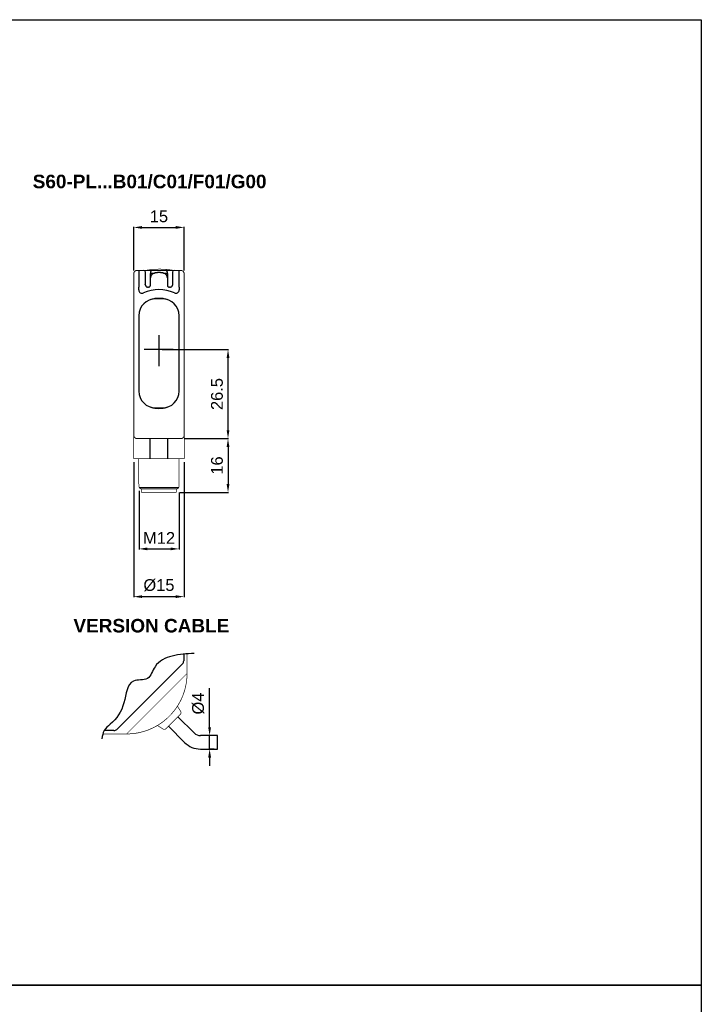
# Model space of a CAD drawing. Extents: x 1809 to 2609, y 921 to 1495.
# Tile 8 of 8: x 2406 to 2609, y 1202 to 1495. Entities that reach past the tile are written whole.
import ezdxf

# ---------------------------------------------------------------- set-up
doc = ezdxf.new("R2010")
doc.units = 0
doc.header["$MEASUREMENT"] = 0
for name, pattern in [('HIDDENNEW00', [4.5, 3, -1.5]), ('PHANTOM', [29.5, 19, -1.5, 3, -1.5, 3, -1.5]), ('TRATTEGGIATA2', [0.375, 0.25, -0.125])]:
    doc.linetypes.add(name, pattern=pattern)
doc.layers.get('0').update_dxf_attribs({"linetype": 'CONTINUOUS'})
doc.layers.get('DEFPOINTS').update_dxf_attribs({"linetype": 'CONTINUOUS'})
for name, color, linetype in [('ASSI', 2, 'PHANTOM'), ('DISEGNO', 3, 'HIDDENNEW00'), ('TRATTEGGIO', 7, 'TRATTEGGIATA2')]:
    doc.layers.add(name, color=color, linetype=linetype)
doc.styles.add('QUOTE', font='ARIAL.TTF', dxfattribs={"height": 3.5})
doc.dimstyles.new('QUOTE', dxfattribs={"dimscale": 0, "dimtxt": 2.5, "dimasz": 2.5, "dimexe": 0.18, "dimexo": 1, "dimgap": 1.5, "dimtad": 1, "dimdec": 1, "dimzin": 0, "dimdsep": 46, "dimtxsty": 'QUOTE', "dimcen": 0.09, "dimadec": 0, "dimazin": 0, "dimtm": -0.1, "dimtfac": 0.5, "dimtdec": 1, "dimtmove": 0, "dimatfit": 0, "dimfxl": 0, "dimtolj": 2, "dimtzin": 0, "dimarcsym": 0})

# ---------------------------------------------------------------- blocks, each defined once
blk = doc.blocks.new('*D38')
at = {"layer": 'DEFPOINTS', "color": 0, "linetype": 'ByBlock'}
for p in [(2439.84, 1364.16), (2454.84, 1364.16), (2454.84, 1323.17)]:
    blk.add_point(p, dxfattribs=at)
at = {"layer": 'TRATTEGGIO', "color": 0, "linetype": 'ByBlock', "lineweight": -2}
for p, q in [((2439.84, 1363.16), (2439.84, 1322.99)), ((2454.84, 1363.16), (2454.84, 1322.99)), ((2442.34, 1323.17), (2452.34, 1323.17))]:
    blk.add_line(p, q, dxfattribs=at)
at = {"layer": 'TRATTEGGIO', "color": 0, "linetype": 'ByBlock'}
for points in [[(2442.34, 1323.59), (2442.34, 1322.76), (2439.84, 1323.17)], [(2452.34, 1323.59), (2452.34, 1322.76), (2454.84, 1323.17)]]:
    blk.add_solid(points, dxfattribs=at)
at = {"layer": 'TRATTEGGIO', "color": 0, "linetype": 'ByBlock', "insert": (2447.34, 1326.56), "char_height": 3.5, "attachment_point": 5, "style": 'QUOTE'}
blk.add_mtext('\\A2;%%c15', dxfattribs=at)
blk = doc.blocks.new('*D39')
at = {"layer": 'DEFPOINTS', "color": 0, "linetype": 'ByBlock'}
for p in [(2462.4, 1281.85), (2464.71, 1281.85), (2464.71, 1277.85)]:
    blk.add_point(p, dxfattribs=at)
at = {"layer": 'TRATTEGGIO', "color": 0, "linetype": 'ByBlock', "lineweight": -2}
for p, q in [((2462.4, 1284.35), (2462.4, 1295.94)), ((2463.71, 1281.85), (2462.22, 1281.85)), ((2462.4, 1277.85), (2462.4, 1281.85)), ((2463.71, 1277.85), (2462.22, 1277.85)), ((2462.4, 1275.35), (2462.4, 1272.85))]:
    blk.add_line(p, q, dxfattribs=at)
at = {"layer": 'TRATTEGGIO', "color": 0, "linetype": 'ByBlock'}
for points in [[(2461.98, 1284.35), (2462.82, 1284.35), (2462.4, 1281.85)], [(2461.98, 1275.35), (2462.82, 1275.35), (2462.4, 1277.85)]]:
    blk.add_solid(points, dxfattribs=at)
at = {"layer": 'TRATTEGGIO', "color": 0, "linetype": 'ByBlock', "insert": (2459.02, 1291.4), "char_height": 3.5, "attachment_point": 5, "rotation": 90, "style": 'QUOTE'}
blk.add_mtext('\\A2;%%c4', dxfattribs=at)
blk = doc.blocks.new('*D40')
at = {"layer": 'DEFPOINTS', "color": 0, "linetype": 'ByBlock'}
for p in [(2447.34, 1396.66), (2467.87, 1396.66), (2454.84, 1370.16)]:
    blk.add_point(p, dxfattribs=at)
at = {"layer": 'TRATTEGGIO', "color": 0, "linetype": 'ByBlock', "lineweight": -2}
for p, q in [((2448.34, 1396.66), (2468.05, 1396.66)), ((2467.87, 1372.66), (2467.87, 1394.16)), ((2455.84, 1370.16), (2468.05, 1370.16))]:
    blk.add_line(p, q, dxfattribs=at)
at = {"layer": 'TRATTEGGIO', "color": 0, "linetype": 'ByBlock'}
for points in [[(2467.46, 1394.16), (2468.29, 1394.16), (2467.87, 1396.66)], [(2467.46, 1372.66), (2468.29, 1372.66), (2467.87, 1370.16)]]:
    blk.add_solid(points, dxfattribs=at)
at = {"layer": 'TRATTEGGIO', "color": 0, "linetype": 'ByBlock', "insert": (2464.59, 1383.41), "char_height": 3.5, "attachment_point": 5, "rotation": 90, "style": 'QUOTE'}
blk.add_mtext('\\A2;26.5', dxfattribs=at)
blk = doc.blocks.new('*D41')
at = {"layer": 'DEFPOINTS', "color": 0, "linetype": 'ByBlock'}
for p in [(2453.84, 1370.16), (2452.54, 1354.16), (2467.87, 1354.16)]:
    blk.add_point(p, dxfattribs=at)
at = {"layer": 'TRATTEGGIO', "color": 0, "linetype": 'ByBlock', "lineweight": -2}
for p, q in [((2454.84, 1370.16), (2468.05, 1370.16)), ((2467.87, 1367.66), (2467.87, 1356.66)), ((2453.54, 1354.16), (2468.05, 1354.16))]:
    blk.add_line(p, q, dxfattribs=at)
at = {"layer": 'TRATTEGGIO', "color": 0, "linetype": 'ByBlock'}
for points in [[(2467.46, 1367.66), (2468.29, 1367.66), (2467.87, 1370.16)], [(2467.46, 1356.66), (2468.29, 1356.66), (2467.87, 1354.16)]]:
    blk.add_solid(points, dxfattribs=at)
at = {"layer": 'TRATTEGGIO', "color": 0, "linetype": 'ByBlock', "insert": (2464.59, 1362.16), "char_height": 3.5, "attachment_point": 5, "rotation": 90, "style": 'QUOTE'}
blk.add_mtext('\\A2;16', dxfattribs=at)
blk = doc.blocks.new('*D42')
at = {"layer": 'DEFPOINTS', "color": 0, "linetype": 'ByBlock'}
for p in [(2441.42, 1355.66), (2453.34, 1355.16), (2453.34, 1337.37)]:
    blk.add_point(p, dxfattribs=at)
at = {"layer": 'TRATTEGGIO', "color": 0, "linetype": 'ByBlock', "lineweight": -2}
for p, q in [((2441.42, 1354.66), (2441.42, 1337.19)), ((2453.34, 1354.16), (2453.34, 1337.19)), ((2443.92, 1337.37), (2450.84, 1337.37))]:
    blk.add_line(p, q, dxfattribs=at)
at = {"layer": 'TRATTEGGIO', "color": 0, "linetype": 'ByBlock'}
for points in [[(2443.92, 1337.79), (2443.92, 1336.96), (2441.42, 1337.37)], [(2450.84, 1337.79), (2450.84, 1336.96), (2453.34, 1337.37)]]:
    blk.add_solid(points, dxfattribs=at)
at = {"layer": 'TRATTEGGIO', "color": 0, "linetype": 'ByBlock', "insert": (2447.38, 1340.63), "char_height": 3.5, "attachment_point": 5, "style": 'QUOTE'}
blk.add_mtext('\\A2;M12', dxfattribs=at)
blk = doc.blocks.new('*D43')
at = {"layer": 'DEFPOINTS', "color": 0, "linetype": 'ByBlock'}
for p in [(2454.84, 1432.95), (2439.84, 1419.16), (2454.84, 1419.16)]:
    blk.add_point(p, dxfattribs=at)
at = {"layer": 'TRATTEGGIO', "color": 0, "linetype": 'ByBlock', "lineweight": -2}
for p, q in [((2439.84, 1420.16), (2439.84, 1433.13)), ((2442.34, 1432.95), (2452.34, 1432.95)), ((2454.84, 1420.16), (2454.84, 1433.13))]:
    blk.add_line(p, q, dxfattribs=at)
at = {"layer": 'TRATTEGGIO', "color": 0, "linetype": 'ByBlock'}
for points in [[(2442.34, 1433.36), (2442.34, 1432.53), (2439.84, 1432.95)], [(2452.34, 1433.36), (2452.34, 1432.53), (2454.84, 1432.95)]]:
    blk.add_solid(points, dxfattribs=at)
at = {"layer": 'TRATTEGGIO', "color": 0, "linetype": 'ByBlock', "insert": (2447.34, 1436.23), "char_height": 3.5, "attachment_point": 5, "style": 'QUOTE'}
blk.add_mtext('\\A2;15', dxfattribs=at)

msp = doc.modelspace()

# ---------------------------------------------------------------- linework, layer by layer
at = {"color": 7, "linetype": 'Continuous'}
for p, q in [((2441.34, 1420.16), (2441.34, 1415.16)), ((2453.34, 1415.16), (2453.34, 1420.16)), ((2443.34, 1415.84), (2443.34, 1419.66)), ((2444.84, 1419.66), (2444.84, 1419.26)), ((2444.84, 1417.95), (2444.84, 1419.26)), ((2444.84, 1415.76), (2444.84, 1417.95)), ((2444.94, 1419.36), (2446.02, 1419.36)), ((2448.66, 1419.36), (2449.74, 1419.36)), ((2449.84, 1419.26), (2449.84, 1419.66)), ((2449.84, 1419.26), (2449.84, 1417.95)), ((2449.84, 1417.95), (2449.84, 1415.76)), ((2451.34, 1419.66), (2451.34, 1415.84)), ((2441.34, 1414.37), (2441.34, 1415.16)), ((2443.34, 1415.76), (2443.34, 1415.84)), ((2444.24, 1415.16), (2443.94, 1415.16)), ((2450.74, 1415.16), (2450.44, 1415.16)), ((2451.34, 1415.84), (2451.34, 1415.76)), ((2453.34, 1415.16), (2453.34, 1414.37)), ((2441.34, 1384.3), (2441.34, 1384.3)), ((2453.34, 1384.3), (2453.34, 1384.3)), ((2444.65, 1370.16), (2444.65, 1364.16)), ((2450.03, 1364.16), (2450.03, 1370.16)), ((2441.34, 1356.66), (2441.41, 1356.66)), ((2441.42, 1355.66), (2453.26, 1355.66)), ((2453.27, 1356.66), (2453.34, 1356.66))]:
    msp.add_line(p, q, dxfattribs=at)
for points, const_width in [([(2440.84, 1420.16, 0.414214), (2439.84, 1419.16)], 0.3), ([(2447.54, 1420.55, 0.046496), (2443.29, 1420.16)], 0.2), ([(2451.79, 1420.16, 0.046496), (2447.54, 1420.55)], 0.2), ([(2454.84, 1419.16, 0.414214), (2453.84, 1420.16)], 0.3), ([(2439.84, 1371.16, 0.414215), (2440.84, 1370.16)], 0.3), ([(2453.84, 1370.16, 0.414215), (2454.84, 1371.16)], 0.3), ([(2441.41, 1356.66), (2441.41, 1356.65, -0.138879), (2441.41, 1356.65, -0.083297), (2441.41, 1356.65, -0.04433), (2441.41, 1356.65, -0.02652), (2441.41, 1356.64, -0.017006), (2441.42, 1356.64, -0.011714), (2441.42, 1356.63, -0.009949), (2441.42, 1356.63, -0.009491), (2441.42, 1356.62, -0.005908), (2441.42, 1356.61, -0.001615), (2441.42, 1356.6, -0.007358), (2441.42, 1356.59, -0.011139), (2441.42, 1356.58, -0.004795), (2441.42, 1356.56, -0.002336)], 0.2), ([(2441.42, 1355.66), (2441.45, 1355.63, 0.000017), (2441.48, 1355.6, 0.000016), (2441.51, 1355.57, 0.000017), (2441.54, 1355.54, 0.000021), (2441.57, 1355.51, 0.000016), (2441.6, 1355.48, 0.000006), (2441.63, 1355.45, 0.000023), (2441.66, 1355.42, 0.00004), (2441.71, 1355.37, 0.00002), (2441.78, 1355.31, 0.000011)], 0.2), ([(2452.9, 1355.31), (2452.93, 1355.33, 0.00002), (2452.96, 1355.36, 0.000018), (2452.99, 1355.39, 0.00002), (2453.02, 1355.42, 0.000023), (2453.05, 1355.45, 0.000017), (2453.08, 1355.48, 0.000006), (2453.1, 1355.5, 0.000024), (2453.13, 1355.54, 0.000041), (2453.19, 1355.59, 0.00002), (2453.26, 1355.66, 0.00001)], 0.2), ([(2453.26, 1356.56), (2453.26, 1356.57, -0.004033), (2453.26, 1356.58, -0.004376), (2453.26, 1356.58, -0.00458), (2453.26, 1356.59, -0.004683), (2453.26, 1356.6, -0.004828), (2453.26, 1356.61, -0.004882), (2453.26, 1356.62, -0.005859), (2453.26, 1356.63, -0.008034), (2453.26, 1356.63, -0.00757), (2453.26, 1356.64, -0.002899), (2453.26, 1356.64, -0.013586), (2453.27, 1356.65, -0.045746), (2453.27, 1356.65, -0.049491), (2453.27, 1356.66, -0.039669)], 0.2)]:
    msp.add_lwpolyline(points, format="xyb", dxfattribs=dict(at, const_width=const_width))
for points, const_width in [([(2440.84, 1420.16), (2441.34, 1420.16)], 0.3), ([(2441.34, 1420.16), (2442.84, 1420.16)], 0.3), ([(2442.84, 1420.16), (2445.34, 1420.16)], 0.3), ([(2445.34, 1420.16), (2447.34, 1420.16)], 0.3), ([(2447.34, 1420.16), (2449.34, 1420.16)], 0.3), ([(2449.34, 1420.16), (2451.84, 1420.16)], 0.3), ([(2451.84, 1420.16), (2453.34, 1420.16)], 0.3), ([(2453.34, 1420.16), (2453.84, 1420.16)], 0.3), ([(2439.84, 1415.16), (2439.84, 1419.16)], 0.3), ([(2454.84, 1419.16), (2454.84, 1415.16)], 0.3), ([(2439.84, 1374.16), (2439.84, 1415.16)], 0.3), ([(2454.84, 1415.16), (2454.84, 1374.16)], 0.3), ([(2439.84, 1371.16), (2439.84, 1374.16)], 0.3), ([(2454.84, 1374.16), (2454.84, 1371.16)], 0.3), ([(2439.84, 1371.16), (2439.84, 1364.16)], 0.2), ([(2453.84, 1370.16), (2440.84, 1370.16)], 0.3), ([(2454.84, 1364.16), (2454.84, 1371.16)], 0.2), ([(2444.65, 1364.16), (2439.84, 1364.16)], 0.2), ([(2441.34, 1364.16), (2441.34, 1356.66)], 0.2), ([(2450.03, 1364.16), (2444.65, 1364.16)], 0.2), ([(2454.84, 1364.16), (2450.03, 1364.16)], 0.2), ([(2453.34, 1356.66), (2453.34, 1364.16)], 0.2), ([(2441.42, 1356.56), (2441.42, 1355.66)], 0.2), ([(2441.78, 1355.31), (2441.96, 1355.16)], 0.2), ([(2452.72, 1355.16), (2452.9, 1355.31)], 0.2), ([(2453.26, 1355.66), (2453.26, 1356.56)], 0.2), ([(2452.72, 1355.16), (2441.96, 1355.16)], 0.2), ([(2442.14, 1355.16), (2442.14, 1354.16)], 0.2), ([(2447.34, 1354.16), (2442.14, 1354.16)], 0.2), ([(2452.54, 1354.16), (2447.34, 1354.16)], 0.2), ([(2452.54, 1354.16), (2452.54, 1355.16)], 0.2)]:
    msp.add_lwpolyline(points, dxfattribs=dict(at, const_width=const_width))
for points in [[(2445.34, 1420.16), (2445.31, 1420.15, 0.016283), (2445.28, 1420.15, 0.015331), (2445.25, 1420.15, 0.015037), (2445.22, 1420.14, 0.015814), (2445.19, 1420.13, 0.016169), (2445.16, 1420.12, 0.016375), (2445.12, 1420.11, 0.016511), (2445.09, 1420.09, 0.016804), (2445.07, 1420.07, 0.016901), (2445.04, 1420.05, 0.016967), (2445.01, 1420.03, 0.017131), (2444.99, 1420.01, 0.017449), (2444.96, 1419.98, 0.017076), (2444.94, 1419.96, 0.016147), (2444.92, 1419.93, 0.017354), (2444.9, 1419.9, 0.019903), (2444.89, 1419.87, 0.015788), (2444.87, 1419.84, 0.007154), (2444.86, 1419.81, 0.020431), (2444.85, 1419.78, 0.034038), (2444.85, 1419.72, 0.017612), (2444.84, 1419.66, 0.009709)], [(2449.84, 1419.66), (2449.84, 1419.69, 0.016284), (2449.84, 1419.72, 0.015331), (2449.83, 1419.75, 0.015037), (2449.82, 1419.78, 0.015814), (2449.82, 1419.81, 0.016169), (2449.8, 1419.84, 0.016375), (2449.79, 1419.87, 0.01651), (2449.78, 1419.9, 0.016804), (2449.76, 1419.93, 0.0169), (2449.74, 1419.96, 0.016966), (2449.72, 1419.98, 0.017131), (2449.69, 1420.01, 0.017449), (2449.67, 1420.03, 0.017076), (2449.64, 1420.05, 0.016147), (2449.61, 1420.07, 0.017354), (2449.58, 1420.09, 0.019902), (2449.55, 1420.11, 0.015787), (2449.52, 1420.12, 0.007154), (2449.5, 1420.13, 0.02043), (2449.46, 1420.14, 0.034036), (2449.41, 1420.15, 0.017611), (2449.34, 1420.16, 0.009708)], [(2447.34, 1419.52), (2447.2, 1419.51, 0.004494), (2447.06, 1419.51, 0.004169), (2446.93, 1419.5, 0.00459), (2446.79, 1419.49, 0.005869), (2446.66, 1419.48, 0.006835), (2446.53, 1419.46, 0.007717), (2446.4, 1419.44, 0.00828), (2446.27, 1419.42, 0.008681), (2446.14, 1419.39, 0.00921), (2446.02, 1419.35, 0.009923), (2445.9, 1419.32, 0.010712), (2445.78, 1419.27, 0.01167), (2445.67, 1419.23, 0.01267), (2445.56, 1419.17, 0.0138), (2445.46, 1419.12, 0.015259), (2445.37, 1419.06, 0.017163), (2445.28, 1418.99, 0.018266), (2445.2, 1418.92, 0.018689), (2445.13, 1418.84, 0.022282), (2445.06, 1418.76, 0.028262), (2445.01, 1418.67, 0.022799), (2444.96, 1418.58, 0.010177), (2444.92, 1418.5, 0.028385), (2444.89, 1418.38, 0.042121), (2444.86, 1418.2, 0.019356), (2444.84, 1417.95, 0.010172)], [(2449.84, 1417.95), (2449.84, 1418.07, 0.015313), (2449.83, 1418.18, 0.015174), (2449.81, 1418.28, 0.017073), (2449.79, 1418.38, 0.021084), (2449.76, 1418.48, 0.022444), (2449.72, 1418.58, 0.021798), (2449.67, 1418.67, 0.021685), (2449.61, 1418.76, 0.021862), (2449.55, 1418.84, 0.021804), (2449.48, 1418.92, 0.021666), (2449.4, 1418.99, 0.020792), (2449.31, 1419.06, 0.019208), (2449.22, 1419.12, 0.017553), (2449.12, 1419.18, 0.015779), (2449.01, 1419.23, 0.014385), (2448.9, 1419.27, 0.013181), (2448.78, 1419.32, 0.011733), (2448.66, 1419.35, 0.010133), (2448.54, 1419.39, 0.009984), (2448.41, 1419.42, 0.010452), (2448.28, 1419.44, 0.007668), (2448.15, 1419.46, 0.003298), (2448.04, 1419.48, 0.009081), (2447.88, 1419.49, 0.013762), (2447.65, 1419.51, 0.006611), (2447.34, 1419.52, 0.003565)], [(2443.34, 1415.84), (2443.34, 1415.84, 0.025992), (2443.34, 1415.85, 0.025429), (2443.33, 1415.85, 0.022139), (2443.33, 1415.86, 0.016855), (2443.32, 1415.87, 0.013018), (2443.32, 1415.87, 0.010125), (2443.31, 1415.88, 0.007716), (2443.31, 1415.89, 0.004755), (2443.3, 1415.9, 0.003329), (2443.3, 1415.9, 0.004037), (2443.29, 1415.91, -0.001125), (2443.28, 1415.92, -0.009386), (2443.27, 1415.93, -0.005101), (2443.26, 1415.95, -0.002292)], [(2451.42, 1415.95), (2451.41, 1415.94, -0.006295), (2451.41, 1415.93, -0.007116), (2451.4, 1415.92, -0.006149), (2451.39, 1415.92, -0.00333), (2451.39, 1415.91, -0.001616), (2451.38, 1415.9, -0.000514), (2451.37, 1415.9, 0.001992), (2451.37, 1415.89, 0.006558), (2451.36, 1415.88, 0.005448), (2451.36, 1415.88, -0.001525), (2451.35, 1415.87, 0.014738), (2451.35, 1415.86, 0.041204), (2451.34, 1415.85, 0.024238), (2451.34, 1415.84, 0.012938)]]:
    msp.add_lwpolyline(points, format="xyb", dxfattribs=at)
for centre, radius, start, end in [((2442.84, 1419.66), 0.5, 0, 90), ((2451.84, 1419.66), 0.5, 90, 180), ((2444.94, 1419.26), 0.1, 90, 180), ((2449.74, 1419.26), 0.1, 0, 90), ((2442.34, 1414.37), 1, 180, 294.4073), ((2447.34, 1403.36), 11.1, 65.5927, 114.4073), ((2443.94, 1415.76), 0.6, 180, 238.9957), ((2443.94, 1415.76), 0.6, 238.9957, 270), ((2444.24, 1415.76), 0.6, 270, 301.0051), ((2444.24, 1415.76), 0.6, 301.0051, 0), ((2450.44, 1415.76), 0.6, 180, 238.9949), ((2450.44, 1415.76), 0.6, 238.9949, 270), ((2450.74, 1415.76), 0.6, 270, 301.0043), ((2450.74, 1415.76), 0.6, 301.0043, 0), ((2452.34, 1414.37), 1, 245.5927, 0)]:
    msp.add_arc(centre, radius, start, end, dxfattribs=at)
at = {"layer": 'ASSI', "color": 7, "linetype": 'Continuous'}
for p, q in [((2447.34, 1400.92), (2447.34, 1391.71)), ((2451.6, 1396.66), (2442.99, 1396.66))]:
    msp.add_line(p, q, dxfattribs=at)
at = {"layer": 'DISEGNO', "color": 7, "linetype": 'Continuous'}
for p, q in [((2448.34, 1411.71), (2446.34, 1411.71)), ((2441.34, 1406.71), (2441.34, 1384.3)), ((2453.34, 1384.3), (2453.34, 1406.71)), ((2441.34, 1384.3), (2441.34, 1384.3)), ((2453.34, 1384.3), (2453.34, 1384.3)), ((2446.34, 1379.3), (2448.34, 1379.3)), ((2454.7, 1306.09), (2454.7, 1304.08)), ((2454.35, 1303.23), (2434.81, 1283.69)), ((2457.8, 1282.65), (2452.99, 1287.45)), ((2433.96, 1283.34), (2431.04, 1283.34)), ((2431.04, 1283.34), (2431.04, 1283.34)), ((2434.81, 1283.69), (2434.81, 1283.69)), ((2450.16, 1284.63), (2454.97, 1279.82)), ((2464.71, 1281.85), (2459.71, 1281.85)), ((2464.71, 1279.85), (2464.71, 1281.85)), ((2464.71, 1277.85), (2464.71, 1279.85)), ((2459.71, 1277.85), (2464.71, 1277.85))]:
    msp.add_line(p, q, dxfattribs=at)
at = {"layer": 'DISEGNO', "color": 7, "linetype": 'Continuous', "const_width": 0.2}
for points in [[(2455.7, 1306.17), (2455.7, 1300.34)], [(2454.67, 1299.31), (2455.7, 1300.34)], [(2454.67, 1299.31), (2438.73, 1283.37)], [(2453.66, 1288.12), (2449.5, 1283.96)], [(2453.77, 1289.12), (2452.83, 1290.59)], [(2437.7, 1282.34), (2430.65, 1282.34)], [(2437.7, 1282.34), (2438.73, 1283.37)], [(2446.9, 1284.87), (2448.5, 1283.85)]]:
    msp.add_lwpolyline(points, dxfattribs=at)
for points in [[(2437.7, 1282.34, 0.414214), (2455.7, 1300.34)], [(2453.66, 1288.12, 0.351665), (2453.77, 1289.12)], [(2448.5, 1283.85), (2448.54, 1283.83, 0.014027), (2448.57, 1283.81, 0.013419), (2448.61, 1283.79, 0.013222), (2448.65, 1283.77, 0.013726), (2448.7, 1283.76, 0.013959), (2448.74, 1283.75, 0.014082), (2448.79, 1283.74, 0.014168), (2448.83, 1283.73, 0.014358), (2448.88, 1283.73, 0.01441), (2448.92, 1283.72, 0.014426), (2448.97, 1283.73, 0.01456), (2449.02, 1283.73, 0.014835), (2449.06, 1283.74, 0.014493), (2449.11, 1283.74, 0.013666), (2449.15, 1283.76, 0.014782), (2449.2, 1283.77, 0.01712), (2449.24, 1283.79, 0.013437), (2449.28, 1283.81, 0.005744), (2449.32, 1283.82, 0.017767), (2449.36, 1283.85, 0.029877), (2449.42, 1283.9, 0.015237), (2449.5, 1283.96, 0.00831)]]:
    msp.add_lwpolyline(points, format="xyb", dxfattribs=at)
at = {"layer": 'DISEGNO', "color": 7, "linetype": 'Continuous'}
for centre, radius, start, end in [((2446.34, 1406.71), 5, 90, 180), ((2447.34, 1403.36), 8.5, 73.3985, 106.6015), ((2448.34, 1406.71), 5, 0, 90), ((2446.34, 1384.3), 5, 180, 270), ((2448.34, 1384.3), 5, 270, 0), ((2447.34, 1387.66), 8.5, 253.3985, 286.6015), ((2453.5, 1304.08), 1.2, 315, 0), ((2433.96, 1284.54), 1.2, 270, 314.9978), ((2459.71, 1284.56), 2.71, 225, 270), ((2459.71, 1284.56), 6.71, 225, 270)]:
    msp.add_arc(centre, radius, start, end, dxfattribs=at)
at = {"layer": 'TRATTEGGIO', "color": 0, "linetype": 'ByBlock'}
for points in [[(2208.55, 1494.71), (2608.55, 1494.71), (2608.55, 1207.71), (2208.55, 1207.71)], [(2208.55, 1207.71), (2608.55, 1207.71), (2608.55, 920.71), (2208.55, 920.71)]]:
    msp.add_lwpolyline(points, close=True, dxfattribs=at)
msp.add_spline([(2457.8, 1306.3), (2451.26, 1305.51), (2446.18, 1302.35), (2443.93, 1298.86), (2439.76, 1298.07), (2436.94, 1291.65), (2432.88, 1285.22), (2431.04, 1283.34), (2430.4, 1280.94)], degree=3, dxfattribs=at)

# ---------------------------------------------------------------- texts
at = {"color": 7, "linetype": 'Continuous', "char_height": 4.032, "attachment_point": 4}
for s, insert in [('{\\fArial|b1|i0|c0|p34;S60-PL...B01/C01/F01/G00}', (2409.82, 1446.55)), ('{\\fArial|b1|i0|c0|p34;VERSION CABLE}', (2421.93, 1314.51))]:
    msp.add_mtext(s, dxfattribs=dict(at, insert=insert))

# ---------------------------------------------------------------- dimensions: what is measured, and where the dimension line sits
at = {"layer": 'TRATTEGGIO', "color": 0, "linetype": 'ByBlock'}
for base, p1, p2, text, picture, middle in [((2454.84, 1432.95), (2439.84, 1419.16), (2454.84, 1419.16), '15', '*D43', (2447.34, 1436.23)), ((2454.84, 1323.17), (2439.84, 1364.16), (2454.84, 1364.16), '%%c15', '*D38', (2447.34, 1326.56)), ((2453.34, 1337.37), (2441.42, 1355.66), (2453.34, 1355.16), 'M12', '*D42', (2447.38, 1340.63))]:
    dim = msp.add_linear_dim(base=base, p1=p1, p2=p2, text=text, dimstyle='QUOTE', override={"dimscale": 1}, dxfattribs=at)
    dim.commit()
    dim.dimension.update_dxf_attribs({"geometry": picture, "text_midpoint": middle})
dim = msp.add_linear_dim(base=(2467.87, 1396.66), p1=(2454.84, 1370.16), p2=(2447.34, 1396.66), angle=90, dimstyle='QUOTE', override={"dimscale": 1}, dxfattribs=at)
dim.commit()
dim.dimension.update_dxf_attribs({"geometry": '*D40', "text_midpoint": (2464.59, 1383.41)})
for base, p1, p2, text, picture, middle in [((2467.87, 1354.16), (2453.84, 1370.16), (2452.54, 1354.16), '16', '*D41', (2464.59, 1362.16)), ((2462.4, 1281.85), (2464.71, 1277.85), (2464.71, 1281.85), '%%c4', '*D39', (2459.02, 1291.4))]:
    dim = msp.add_linear_dim(base=base, p1=p1, p2=p2, angle=90, text=text, dimstyle='QUOTE', override={"dimscale": 1}, dxfattribs=at)
    dim.commit()
    dim.dimension.update_dxf_attribs({"geometry": picture, "text_midpoint": middle})

doc.saveas('drawing.dxf')
